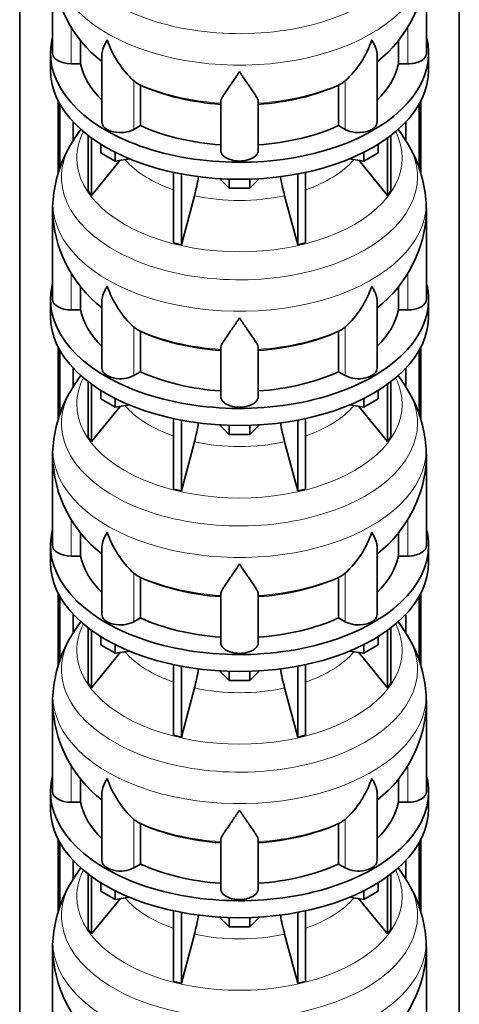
# Model space of a CAD drawing. Header units: millimetres. Extents: x 148 to 904, y -2845 to 2089.
# Tile 7 of 24: x 679 to 891, y -2332 to -1859. Entities that reach past the tile are written whole.
import ezdxf

# ---------------------------------------------------------------- set-up
doc = ezdxf.new("R2010")
doc.units = ezdxf.units.MM
doc.layers.add('MID_134-13', color=7, linetype='Continuous')
doc.layers.add('VSI134_DIFFUSORE', color=7, linetype='Continuous')

# ---------------------------------------------------------------- blocks, each defined once
blk = doc.blocks.new('SE4')
at = {"layer": 'MID_134-13', "color": 7, "linetype": 'Continuous', "lineweight": 35}
for p, q in [((679.43, -1002.98), (679.43, -2554.67)), ((891.05, -2554.67), (891.05, -1002.98)), ((697.93, -1932.66), (697.93, -1897.57)), ((698.69, -1930.42), (698.69, -1898.98)), ((871.79, -1898.98), (871.79, -1930.33)), ((872.54, -1897.57), (872.54, -1932.68)), ((705.2, -1916.7), (705.2, -1907.76)), ((865.27, -1907.76), (865.27, -1916.65)), ((697.93, -2051.05), (697.93, -2015.96)), ((698.69, -2048.81), (698.69, -2017.37)), ((871.79, -2017.37), (871.79, -2048.73)), ((872.54, -2015.96), (872.54, -2051.07)), ((705.2, -2035.09), (705.2, -2026.15)), ((865.27, -2026.15), (865.27, -2035.04)), ((697.93, -2169.44), (697.93, -2134.36)), ((698.69, -2167.2), (698.69, -2135.77)), ((871.79, -2135.77), (871.79, -2167.12)), ((872.54, -2134.36), (872.54, -2169.46)), ((705.2, -2153.48), (705.2, -2144.54)), ((865.27, -2144.54), (865.27, -2153.43)), ((697.93, -2287.83), (697.93, -2252.75)), ((698.69, -2285.59), (698.69, -2254.16)), ((871.79, -2254.16), (871.79, -2285.51)), ((872.54, -2252.75), (872.54, -2287.85)), ((705.2, -2271.87), (705.2, -2262.93)), ((865.27, -2262.93), (865.27, -2271.82))]:
    blk.add_line(p, q, dxfattribs=at)
at = {"layer": 'VSI134_DIFFUSORE', "color": 7, "linetype": 'Continuous', "lineweight": 35}
for p, q in [((695.24, -1831.53), (695.24, -1874.59)), ((875.24, -1874.59), (875.24, -1831.53)), ((708.77, -1879.79), (708.77, -1868.47)), ((861.71, -1868.37), (861.71, -1879.79)), ((694.24, -1874.59), (694.24, -1882.76)), ((876.24, -1882.76), (876.24, -1874.59)), ((704.24, -1879.79), (708.77, -1879.79)), ((718.96, -1875.49), (718.96, -1907.66)), ((851.51, -1907.66), (851.51, -1875.52)), ((861.71, -1879.79), (866.24, -1879.79)), ((735.75, -1889.04), (734.33, -1887.99)), ((836.15, -1887.99), (834.73, -1889.04)), ((737.53, -1909.48), (737.53, -1890.01)), ((832.95, -1890.01), (832.95, -1909.48)), ((776.24, -1921.36), (776.24, -1898.01)), ((794.24, -1921.36), (794.24, -1898.01)), ((734.33, -1911.33), (737.53, -1909.48)), ((832.95, -1909.48), (836.15, -1911.33)), ((712.41, -1914.26), (712.41, -1940.94)), ((713.94, -1915.4), (713.94, -1943.07)), ((856.53, -1915.4), (856.53, -1943.07)), ((858.07, -1914.26), (858.07, -1940.94)), ((718.48, -1922.52), (718.48, -1918.46)), ((725.42, -1926.52), (718.48, -1922.52)), ((725.42, -1926.52), (725.42, -1922.35)), ((845.05, -1926.52), (845.05, -1922.35)), ((851.99, -1922.52), (845.05, -1926.52)), ((851.99, -1922.52), (851.99, -1918.46)), ((713.94, -1943.07), (727.8, -1926.15)), ((732.25, -1925.47), (725.42, -1926.52)), ((845.05, -1926.52), (838.23, -1925.47)), ((842.67, -1926.15), (856.53, -1943.07)), ((753.54, -1932), (753.54, -1965.93)), ((816.93, -1932), (816.93, -1965.93)), ((757.24, -1932.75), (757.24, -1966.82)), ((780.33, -1939.65), (775.68, -1935)), ((780.33, -1939.65), (780.33, -1935.22)), ((794.8, -1935), (790.15, -1939.65)), ((790.15, -1939.65), (790.15, -1935.22)), ((813.24, -1932.75), (813.24, -1966.82)), ((712.41, -1940.94), (713.94, -1943.07)), ((790.15, -1939.65), (780.33, -1939.65)), ((856.53, -1943.07), (858.07, -1940.94)), ((757.24, -1966.82), (763.51, -1943.2)), ((806.96, -1943.2), (813.24, -1966.82)), ((695.24, -1949.93), (695.24, -1992.98)), ((875.24, -1992.98), (875.24, -1949.93)), ((753.54, -1965.93), (757.24, -1966.82)), ((813.24, -1966.82), (816.93, -1965.93)), ((708.77, -1998.18), (708.77, -1986.86)), ((861.71, -1986.76), (861.71, -1998.18)), ((694.24, -1992.98), (694.24, -2001.15)), ((876.24, -2001.15), (876.24, -1992.98)), ((704.24, -1998.18), (708.77, -1998.18)), ((718.96, -1993.89), (718.96, -2026.05)), ((851.51, -2026.05), (851.51, -1993.91)), ((861.71, -1998.18), (866.24, -1998.18)), ((735.75, -2007.43), (734.33, -2006.38)), ((836.15, -2006.38), (834.73, -2007.43)), ((737.53, -2027.88), (737.53, -2008.4)), ((832.95, -2008.4), (832.95, -2027.88)), ((776.24, -2039.75), (776.24, -2016.4)), ((794.24, -2039.75), (794.24, -2016.4)), ((734.33, -2029.72), (737.53, -2027.88)), ((832.95, -2027.88), (836.15, -2029.72)), ((712.41, -2032.65), (712.41, -2059.33)), ((713.94, -2033.8), (713.94, -2061.46)), ((856.53, -2033.8), (856.53, -2061.46)), ((858.07, -2032.65), (858.07, -2059.33)), ((718.48, -2040.91), (718.48, -2036.85)), ((725.42, -2044.91), (718.48, -2040.91)), ((725.42, -2044.91), (725.42, -2040.74)), ((845.05, -2044.91), (845.05, -2040.74)), ((851.99, -2040.91), (845.05, -2044.91)), ((851.99, -2040.91), (851.99, -2036.85)), ((713.94, -2061.46), (727.8, -2044.55)), ((732.25, -2043.86), (725.42, -2044.91)), ((845.05, -2044.91), (838.23, -2043.86)), ((842.67, -2044.55), (856.53, -2061.46)), ((753.54, -2050.4), (753.54, -2084.32)), ((816.93, -2050.4), (816.93, -2084.32)), ((757.24, -2051.14), (757.24, -2085.21)), ((780.33, -2058.05), (775.68, -2053.4)), ((780.33, -2058.05), (780.33, -2053.61)), ((794.8, -2053.4), (790.15, -2058.05)), ((790.15, -2058.05), (790.15, -2053.61)), ((813.24, -2051.14), (813.24, -2085.21)), ((712.41, -2059.33), (713.94, -2061.46)), ((790.15, -2058.05), (780.33, -2058.05)), ((856.53, -2061.46), (858.07, -2059.33)), ((757.24, -2085.21), (763.51, -2061.59)), ((806.96, -2061.59), (813.24, -2085.21)), ((695.24, -2068.32), (695.24, -2111.37)), ((875.24, -2111.37), (875.24, -2068.32)), ((753.54, -2084.32), (757.24, -2085.21)), ((813.24, -2085.21), (816.93, -2084.32)), ((708.77, -2116.57), (708.77, -2105.25)), ((861.71, -2105.15), (861.71, -2116.57)), ((694.24, -2111.37), (694.24, -2119.54)), ((876.24, -2119.54), (876.24, -2111.37)), ((704.24, -2116.57), (708.77, -2116.57)), ((718.96, -2112.28), (718.96, -2144.44)), ((851.51, -2144.44), (851.51, -2112.3)), ((861.71, -2116.57), (866.24, -2116.57)), ((735.75, -2125.82), (734.33, -2124.77)), ((836.15, -2124.77), (834.73, -2125.82)), ((737.53, -2146.27), (737.53, -2126.79)), ((832.95, -2126.79), (832.95, -2146.27)), ((776.24, -2158.14), (776.24, -2134.79)), ((794.24, -2158.14), (794.24, -2134.79)), ((734.33, -2148.12), (737.53, -2146.27)), ((832.95, -2146.27), (836.15, -2148.12)), ((712.41, -2151.04), (712.41, -2177.72)), ((713.94, -2152.19), (713.94, -2179.85)), ((856.53, -2152.19), (856.53, -2179.85)), ((858.07, -2151.04), (858.07, -2177.72)), ((718.48, -2159.3), (718.48, -2155.24)), ((725.42, -2163.31), (718.48, -2159.3)), ((725.42, -2163.31), (725.42, -2159.13)), ((845.05, -2163.31), (845.05, -2159.13)), ((851.99, -2159.3), (845.05, -2163.31)), ((851.99, -2159.3), (851.99, -2155.24)), ((713.94, -2179.85), (727.8, -2162.94)), ((732.25, -2162.25), (725.42, -2163.31)), ((845.05, -2163.31), (838.23, -2162.25)), ((842.67, -2162.94), (856.53, -2179.85)), ((753.54, -2168.79), (753.54, -2202.72)), ((816.93, -2168.79), (816.93, -2202.72)), ((757.24, -2169.53), (757.24, -2203.6)), ((780.33, -2176.44), (775.68, -2171.79)), ((780.33, -2176.44), (780.33, -2172)), ((794.8, -2171.79), (790.15, -2176.44)), ((790.15, -2176.44), (790.15, -2172)), ((813.24, -2169.53), (813.24, -2203.6)), ((712.41, -2177.72), (713.94, -2179.85)), ((790.15, -2176.44), (780.33, -2176.44)), ((856.53, -2179.85), (858.07, -2177.72)), ((757.24, -2203.6), (763.51, -2179.98)), ((806.96, -2179.98), (813.24, -2203.6)), ((695.24, -2186.71), (695.24, -2229.77)), ((875.24, -2229.77), (875.24, -2186.71)), ((753.54, -2202.72), (757.24, -2203.6)), ((813.24, -2203.6), (816.93, -2202.72)), ((708.77, -2234.96), (708.77, -2223.65)), ((861.71, -2223.55), (861.71, -2234.96)), ((694.24, -2229.77), (694.24, -2237.93)), ((876.24, -2237.93), (876.24, -2229.77)), ((704.24, -2234.96), (708.77, -2234.96)), ((718.96, -2230.67), (718.96, -2262.83)), ((851.51, -2262.83), (851.51, -2230.7)), ((861.71, -2234.96), (866.24, -2234.96)), ((735.75, -2244.21), (734.33, -2243.16)), ((836.15, -2243.16), (834.73, -2244.21)), ((737.53, -2264.66), (737.53, -2245.18)), ((832.95, -2245.18), (832.95, -2264.66)), ((776.24, -2276.53), (776.24, -2253.19)), ((794.24, -2276.53), (794.24, -2253.19)), ((734.33, -2266.51), (737.53, -2264.66)), ((832.95, -2264.66), (836.15, -2266.51)), ((712.41, -2269.43), (712.41, -2296.11)), ((713.94, -2270.58), (713.94, -2298.24)), ((856.53, -2270.58), (856.53, -2298.24)), ((858.07, -2269.43), (858.07, -2296.11)), ((718.48, -2277.69), (718.48, -2273.64)), ((725.42, -2281.7), (718.48, -2277.69)), ((725.42, -2281.7), (725.42, -2277.53)), ((845.05, -2281.7), (845.05, -2277.53)), ((851.99, -2277.69), (845.05, -2281.7)), ((851.99, -2277.69), (851.99, -2273.64)), ((713.94, -2298.24), (727.8, -2281.33)), ((732.25, -2280.64), (725.42, -2281.7)), ((845.05, -2281.7), (838.23, -2280.64)), ((842.67, -2281.33), (856.53, -2298.24)), ((753.54, -2287.18), (753.54, -2321.11)), ((816.93, -2287.18), (816.93, -2321.11)), ((757.24, -2287.92), (757.24, -2321.99)), ((780.33, -2294.83), (775.68, -2290.18)), ((780.33, -2294.83), (780.33, -2290.39)), ((794.8, -2290.18), (790.15, -2294.83)), ((790.15, -2294.83), (790.15, -2290.39)), ((813.24, -2287.92), (813.24, -2321.99)), ((712.41, -2296.11), (713.94, -2298.24)), ((790.15, -2294.83), (780.33, -2294.83)), ((856.53, -2298.24), (858.07, -2296.11)), ((757.24, -2321.99), (763.51, -2298.37)), ((806.96, -2298.37), (813.24, -2321.99)), ((695.24, -2305.1), (695.24, -2348.16)), ((875.24, -2348.16), (875.24, -2305.1)), ((753.54, -2321.11), (757.24, -2321.99)), ((813.24, -2321.99), (816.93, -2321.11))]:
    blk.add_line(p, q, dxfattribs=at)
at = {"layer": 'VSI134_DIFFUSORE', "color": 4, "linetype": 'Continuous', "lineweight": 9}
for p, q in [((704.24, -1879.79), (704.24, -1862.09)), ((866.24, -1879.79), (866.24, -1862.01)), ((734.33, -1911.33), (734.33, -1887.99)), ((836.15, -1911.33), (836.15, -1887.99)), ((704.24, -1998.18), (704.24, -1980.48)), ((866.24, -1998.18), (866.24, -1980.4)), ((734.33, -2029.72), (734.33, -2006.38)), ((836.15, -2029.72), (836.15, -2006.38)), ((704.24, -2116.57), (704.24, -2098.87)), ((866.24, -2116.57), (866.24, -2098.8)), ((734.33, -2148.12), (734.33, -2124.77)), ((836.15, -2148.12), (836.15, -2124.77)), ((704.24, -2234.96), (704.24, -2217.26)), ((866.24, -2234.96), (866.24, -2217.19)), ((734.33, -2266.51), (734.33, -2243.16)), ((836.15, -2266.51), (836.15, -2243.16))]:
    blk.add_line(p, q, dxfattribs=at)
at = {"layer": 'VSI134_DIFFUSORE', "color": 7, "linetype": 'Continuous', "lineweight": 35}
for centre, radius, start, end in [((756.25, -1830.44), 60.98, 181.1341, 232.2546), ((814.02, -1830.28), 61.22, 307.8544, 358.8284), ((766.83, -1853.03), 47.73, 198.6373, 227.0857), ((803.65, -1853.03), 47.73, 312.9143, 341.3628), ((743.66, -1876.65), 14.7, 237.4509, 245.3566), ((826.82, -1876.65), 14.7, 294.6434, 302.5491), ((762.32, -1952.18), 67.25, 142.3556, 149.5834), ((807.67, -1952.54), 67.84, 30.3417, 37.6305), ((756.17, -1949.94), 60.82, 148.4877, 173.8715), ((814.35, -1949.96), 60.78, 6.1562, 31.4203), ((673.67, -1918.88), 93.08, 344.857, 350.7509), ((895.49, -1919.09), 91.75, 189.3064, 195.2315), ((734.7, -1949.11), 39.42, 171.7414, 181.3593), ((745.43, -1954.72), 129.89, 2.1163, 4.9854), ((756.25, -1948.83), 60.98, 181.1341, 232.2546), ((814.02, -1948.67), 61.22, 307.8544, 358.8284), ((766.83, -1971.42), 47.73, 198.6373, 227.0857), ((803.65, -1971.42), 47.73, 312.9143, 341.3628), ((743.66, -1995.04), 14.7, 237.4509, 245.3566), ((826.82, -1995.04), 14.7, 294.6434, 302.5491), ((762.32, -2070.57), 67.25, 142.3556, 149.5834), ((807.67, -2070.93), 67.84, 30.3417, 37.6305), ((756.17, -2068.33), 60.82, 148.4877, 173.8715), ((814.35, -2068.35), 60.78, 6.1562, 31.4203), ((673.67, -2037.27), 93.08, 344.857, 350.7509), ((895.49, -2037.48), 91.75, 189.3064, 195.2315), ((734.7, -2067.5), 39.42, 171.7414, 181.3593), ((745.43, -2073.12), 129.89, 2.1163, 4.9854), ((756.25, -2067.23), 60.98, 181.1341, 232.2546), ((814.02, -2067.07), 61.22, 307.8544, 358.8284), ((766.83, -2089.81), 47.73, 198.6373, 227.0857), ((803.65, -2089.81), 47.73, 312.9143, 341.3628), ((743.66, -2113.43), 14.7, 237.4509, 245.3566), ((826.82, -2113.43), 14.7, 294.6434, 302.5491), ((762.32, -2188.96), 67.25, 142.3556, 149.5834), ((807.67, -2189.32), 67.84, 30.3417, 37.6305), ((756.17, -2186.72), 60.82, 148.4877, 173.8715), ((814.35, -2186.74), 60.78, 6.1562, 31.4203), ((673.67, -2155.67), 93.08, 344.857, 350.7509), ((895.49, -2155.87), 91.75, 189.3064, 195.2315), ((734.7, -2185.89), 39.42, 171.7414, 181.3593), ((745.43, -2191.51), 129.89, 2.1163, 4.9854), ((756.25, -2185.62), 60.98, 181.1341, 232.2546), ((814.02, -2185.46), 61.22, 307.8544, 358.8284), ((766.83, -2208.21), 47.73, 198.6373, 227.0857), ((803.65, -2208.21), 47.73, 312.9143, 341.3628), ((743.66, -2231.82), 14.7, 237.4509, 245.3566), ((826.82, -2231.82), 14.7, 294.6434, 302.5491), ((762.32, -2307.35), 67.25, 142.3556, 149.5834), ((807.67, -2307.71), 67.84, 30.3417, 37.6305), ((756.17, -2305.11), 60.82, 148.4877, 173.8715), ((814.35, -2305.13), 60.78, 6.1562, 31.4203), ((673.67, -2274.06), 93.08, 344.857, 350.7509), ((895.49, -2274.27), 91.75, 189.3064, 195.2315), ((734.7, -2304.28), 39.42, 171.7414, 181.3593), ((745.43, -2309.9), 129.89, 2.1163, 4.9854), ((756.25, -2304.01), 60.98, 181.1341, 232.2546), ((814.02, -2303.85), 61.22, 307.8544, 358.8284)]:
    blk.add_arc(centre, radius, start, end, dxfattribs=at)
at = {"layer": 'VSI134_DIFFUSORE', "color": 4, "linetype": 'Continuous', "lineweight": 9}
for centre, major_axis, start_param, end_param in [((785.24, -1815.82), (85.67, 0), 2.811676, 6.283185), ((785.24, -1828.57), (-89.83, 0), 0, 3.209257), ((785.24, -1853.12), (-79.5, 0), 0.898849, 1.457346), ((785.24, -1853.12), (79.5, 0), 4.82584, 5.384336), ((785.24, -1925.02), (-78.3, 0), 0, 3.425204), ((785.24, -1925.02), (-78.3, 0), 5.999574, 6.283185), ((785.24, -1934.21), (85.67, 0), 2.811676, 6.283185), ((785.24, -1934.21), (85.67, 0), 0, 0.328193), ((785.24, -1909.9), (-61.63, 0), 0.463231, 1.030574), ((785.24, -1909.9), (61.63, 0), 5.252612, 5.819954), ((785.24, -1946.96), (-89.83, 0), 0, 3.209257), ((785.24, -1946.96), (-89.83, 0), 6.215555, 6.283185), ((785.24, -1909.9), (-61.63, 0), 1.210556, 1.931037), ((785.24, -1971.51), (-79.5, 0), 0.898849, 1.457346), ((785.24, -1971.51), (79.5, 0), 4.82584, 5.384336), ((785.24, -2043.41), (-78.3, 0), 0, 3.425204), ((785.24, -2043.41), (-78.3, 0), 5.999574, 6.283185), ((785.24, -2052.6), (85.67, 0), 2.811676, 6.283185), ((785.24, -2052.6), (85.67, 0), 0, 0.328193), ((785.24, -2028.29), (-61.63, 0), 0.463231, 1.030574), ((785.24, -2028.29), (61.63, 0), 5.252612, 5.819954), ((785.24, -2065.36), (-89.83, 0), 0, 3.209257), ((785.24, -2065.36), (-89.83, 0), 6.215555, 6.283185), ((785.24, -2028.29), (-61.63, 0), 1.210556, 1.931037), ((785.24, -2089.9), (-79.5, 0), 0.898849, 1.457346), ((785.24, -2089.9), (79.5, 0), 4.82584, 5.384336), ((785.24, -2161.8), (-78.3, 0), 0, 3.425204), ((785.24, -2161.8), (-78.3, 0), 5.999574, 6.283185), ((785.24, -2170.99), (85.67, 0), 2.811676, 6.283185), ((785.24, -2170.99), (85.67, 0), 0, 0.328193), ((785.24, -2146.68), (-61.63, 0), 0.463231, 1.030574), ((785.24, -2146.68), (61.63, 0), 5.252612, 5.819954), ((785.24, -2183.75), (-89.83, 0), 0, 3.209257), ((785.24, -2183.75), (-89.83, 0), 6.215555, 6.283185), ((785.24, -2146.68), (-61.63, 0), 1.210556, 1.931037), ((785.24, -2208.29), (-79.5, 0), 0.898849, 1.457346), ((785.24, -2208.29), (79.5, 0), 4.82584, 5.384336), ((785.24, -2280.19), (-78.3, 0), 0, 3.425204), ((785.24, -2280.19), (-78.3, 0), 5.999574, 6.283185), ((785.24, -2289.38), (85.67, 0), 2.811676, 6.283185), ((785.24, -2289.38), (85.67, 0), 0, 0.328193), ((785.24, -2265.08), (-61.63, 0), 0.463231, 1.030574), ((785.24, -2265.08), (61.63, 0), 5.252612, 5.819954), ((785.24, -2302.14), (-89.83, 0), 0, 3.209257), ((785.24, -2302.14), (-89.83, 0), 6.215555, 6.283185), ((785.24, -2265.08), (-61.63, 0), 1.210556, 1.931037)]:
    blk.add_ellipse(centre, major_axis=major_axis, ratio=0.57735, start_param=start_param, end_param=end_param, dxfattribs=at)
at = {"layer": 'VSI134_DIFFUSORE', "color": 7, "linetype": 'Continuous', "lineweight": 35}
for centre, major_axis, start_param, end_param in [((785.24, -1874.59), (91, 0), 2.993207, 6.283185), ((785.24, -1874.59), (91, 0), 0, 0.148386), ((704.24, -1874.59), (9, 0), 3.141593, 4.712389), ((866.24, -1874.59), (-9, 0), 1.570796, 3.141593), ((785.24, -1874.59), (-77, 0), 0.117151, 0.534109), ((785.24, -1874.59), (77, 0), 5.749077, 6.166034), ((785.24, -1882.76), (-91, 0), 0, 3.141593), ((785.24, -1855.11), (-77, 0), 0.902549, 1.453645), ((785.24, -1855.11), (77, 0), 4.82954, 5.380636), ((727.96, -1907.66), (9, 0), 3.141593, 5.497787), ((842.51, -1907.66), (-9, 0), 0.785398, 3.141593), ((785.24, -1874.59), (-77, 0), 0.902549, 1.453645), ((785.24, -1874.59), (77, 0), 4.82954, 5.380636), ((785.24, -1921.36), (-9, 0), 0, 3.141593), ((785.24, -1992.98), (91, 0), 2.993207, 6.283185), ((785.24, -1992.98), (91, 0), 0, 0.148386), ((704.24, -1992.98), (9, 0), 3.141593, 4.712389), ((866.24, -1992.98), (-9, 0), 1.570796, 3.141593), ((785.24, -1992.98), (-77, 0), 0.117151, 0.534109), ((785.24, -1992.98), (77, 0), 5.749077, 6.166034), ((785.24, -2001.15), (-91, 0), 0, 3.141593), ((785.24, -1973.51), (-77, 0), 0.902549, 1.453645), ((785.24, -1973.51), (77, 0), 4.82954, 5.380636), ((727.96, -2026.05), (9, 0), 3.141593, 5.497787), ((842.51, -2026.05), (-9, 0), 0.785398, 3.141593), ((785.24, -1992.98), (-77, 0), 0.902549, 1.453645), ((785.24, -1992.98), (77, 0), 4.82954, 5.380636), ((785.24, -2039.75), (-9, 0), 0, 3.141593), ((785.24, -2111.37), (91, 0), 2.993207, 6.283185), ((785.24, -2111.37), (91, 0), 0, 0.148386), ((704.24, -2111.37), (9, 0), 3.141593, 4.712389), ((866.24, -2111.37), (-9, 0), 1.570796, 3.141593), ((785.24, -2111.37), (-77, 0), 0.117151, 0.534109), ((785.24, -2111.37), (77, 0), 5.749077, 6.166034), ((785.24, -2119.54), (-91, 0), 0, 3.141593), ((785.24, -2091.9), (-77, 0), 0.902549, 1.453645), ((785.24, -2091.9), (77, 0), 4.82954, 5.380636), ((727.96, -2144.44), (9, 0), 3.141593, 5.497787), ((842.51, -2144.44), (-9, 0), 0.785398, 3.141593), ((785.24, -2111.37), (-77, 0), 0.902549, 1.453645), ((785.24, -2111.37), (77, 0), 4.82954, 5.380636), ((785.24, -2158.14), (-9, 0), 0, 3.141593), ((785.24, -2229.77), (91, 0), 2.993207, 6.283185), ((785.24, -2229.77), (91, 0), 0, 0.148386), ((704.24, -2229.77), (9, 0), 3.141593, 4.712389), ((866.24, -2229.77), (-9, 0), 1.570796, 3.141593), ((785.24, -2229.77), (-77, 0), 0.117151, 0.534109), ((785.24, -2229.77), (77, 0), 5.749077, 6.166034), ((785.24, -2237.93), (-91, 0), 0, 3.141593), ((785.24, -2210.29), (-77, 0), 0.902549, 1.453645), ((785.24, -2210.29), (77, 0), 4.82954, 5.380636), ((727.96, -2262.83), (9, 0), 3.141593, 5.497787), ((842.51, -2262.83), (-9, 0), 0.785398, 3.141593), ((785.24, -2229.77), (-77, 0), 0.902549, 1.453645), ((785.24, -2229.77), (77, 0), 4.82954, 5.380636), ((785.24, -2276.53), (-9, 0), 0, 3.141593)]:
    blk.add_ellipse(centre, major_axis=major_axis, ratio=0.57735, start_param=start_param, end_param=end_param, dxfattribs=at)
for points, knots in [([(718.96, -1875.52), (718.96, -1875.36), (718.97, -1875.2), (719.05, -1874.02), (719.34, -1872.97), (720.01, -1871.29), (720.27, -1870.72), (720.73, -1869.83), (720.89, -1869.53), (721.14, -1869.07), (721.28, -1868.83), (721.41, -1868.6), (721.5, -1868.44), (721.55, -1868.36), (721.6, -1868.28)], [0.4600931, 0.4600931, 0.4600931, 0.4600931, 0.5, 0.5, 0.75, 0.75, 0.875, 0.875, 0.9375, 0.9375, 0.96875, 0.984375, 0.984375, 1, 1, 1, 1]), ([(851.51, -1875.53), (851.51, -1875.38), (851.51, -1875.22), (851.46, -1874.56), (851.37, -1874.05), (851.11, -1872.98), (850.92, -1872.43), (850.47, -1871.31), (850.21, -1870.73), (849.75, -1869.83), (849.59, -1869.53), (849.33, -1869.07), (849.24, -1868.91), (849.06, -1868.6), (848.97, -1868.44), (848.88, -1868.28)], [0.4604904, 0.4604904, 0.4604904, 0.4604904, 0.5, 0.5, 0.625, 0.625, 0.75, 0.75, 0.875, 0.875, 0.9375, 0.9375, 0.96875, 0.96875, 1, 1, 1, 1]), ([(785.24, -1883.5), (785.11, -1883.71), (784.97, -1883.93), (784.71, -1884.35), (784.57, -1884.55), (784.18, -1885.17), (783.91, -1885.58), (783.13, -1886.77), (782.61, -1887.53), (781.6, -1889.01), (781.1, -1889.72), (780.15, -1891.08), (779.7, -1891.72), (778.86, -1892.94), (778.46, -1893.52), (777.92, -1894.34), (777.75, -1894.6), (777.43, -1895.12), (777.27, -1895.37), (776.86, -1896.09), (776.64, -1896.53), (776.33, -1897.33), (776.24, -1897.69), (776.24, -1898.01)], [0, 0, 0, 0, 0.03125, 0.03125, 0.0625, 0.0625, 0.125, 0.125, 0.25, 0.25, 0.375, 0.375, 0.5, 0.5, 0.625, 0.625, 0.6875, 0.6875, 0.75, 0.75, 0.875, 0.875, 1, 1, 1, 1]), ([(794.24, -1898.01), (794.24, -1897.69), (794.15, -1897.33), (793.84, -1896.53), (793.61, -1896.09), (793.2, -1895.37), (793.05, -1895.12), (792.73, -1894.61), (792.56, -1894.34), (792.02, -1893.52), (791.62, -1892.94), (790.78, -1891.72), (790.32, -1891.08), (789.38, -1889.73), (788.88, -1889.01), (787.87, -1887.54), (787.35, -1886.77), (786.56, -1885.58), (786.3, -1885.17), (785.9, -1884.55), (785.77, -1884.35), (785.5, -1883.93), (785.37, -1883.71), (785.24, -1883.5)], [0, 0, 0, 0, 0.125, 0.125, 0.25, 0.25, 0.3125, 0.3125, 0.375, 0.375, 0.5, 0.5, 0.625, 0.625, 0.75, 0.75, 0.875, 0.875, 0.9375, 0.9375, 0.96875, 0.96875, 1, 1, 1, 1]), ([(718.96, -1993.91), (718.96, -1993.75), (718.97, -1993.59), (719.05, -1992.41), (719.34, -1991.36), (720.01, -1989.69), (720.27, -1989.11), (720.73, -1988.22), (720.89, -1987.92), (721.14, -1987.46), (721.28, -1987.23), (721.41, -1986.99), (721.5, -1986.83), (721.55, -1986.75), (721.6, -1986.68)], [0.4600931, 0.4600931, 0.4600931, 0.4600931, 0.5, 0.5, 0.75, 0.75, 0.875, 0.875, 0.9375, 0.9375, 0.96875, 0.984375, 0.984375, 1, 1, 1, 1]), ([(851.51, -1993.92), (851.51, -1993.77), (851.51, -1993.61), (851.46, -1992.95), (851.37, -1992.44), (851.11, -1991.38), (850.92, -1990.83), (850.47, -1989.7), (850.21, -1989.12), (849.75, -1988.23), (849.59, -1987.92), (849.33, -1987.46), (849.24, -1987.3), (849.06, -1986.99), (848.97, -1986.83), (848.88, -1986.68)], [0.4604904, 0.4604904, 0.4604904, 0.4604904, 0.5, 0.5, 0.625, 0.625, 0.75, 0.75, 0.875, 0.875, 0.9375, 0.9375, 0.96875, 0.96875, 1, 1, 1, 1]), ([(785.24, -2001.89), (785.11, -2002.11), (784.97, -2002.32), (784.71, -2002.74), (784.57, -2002.95), (784.18, -2003.56), (783.91, -2003.97), (783.13, -2005.16), (782.61, -2005.93), (781.6, -2007.4), (781.1, -2008.11), (780.15, -2009.47), (779.7, -2010.11), (778.86, -2011.33), (778.46, -2011.91), (777.92, -2012.73), (777.75, -2013), (777.43, -2013.51), (777.27, -2013.76), (776.86, -2014.48), (776.64, -2014.92), (776.33, -2015.72), (776.24, -2016.08), (776.24, -2016.4)], [0, 0, 0, 0, 0.03125, 0.03125, 0.0625, 0.0625, 0.125, 0.125, 0.25, 0.25, 0.375, 0.375, 0.5, 0.5, 0.625, 0.625, 0.6875, 0.6875, 0.75, 0.75, 0.875, 0.875, 1, 1, 1, 1]), ([(794.24, -2016.4), (794.24, -2016.08), (794.15, -2015.72), (793.84, -2014.92), (793.61, -2014.48), (793.2, -2013.76), (793.05, -2013.51), (792.73, -2013), (792.56, -2012.73), (792.02, -2011.91), (791.62, -2011.33), (790.78, -2010.11), (790.32, -2009.47), (789.38, -2008.12), (788.88, -2007.41), (787.87, -2005.93), (787.35, -2005.16), (786.56, -2003.97), (786.3, -2003.57), (785.9, -2002.95), (785.77, -2002.74), (785.5, -2002.32), (785.37, -2002.11), (785.24, -2001.89)], [0, 0, 0, 0, 0.125, 0.125, 0.25, 0.25, 0.3125, 0.3125, 0.375, 0.375, 0.5, 0.5, 0.625, 0.625, 0.75, 0.75, 0.875, 0.875, 0.9375, 0.9375, 0.96875, 0.96875, 1, 1, 1, 1]), ([(718.96, -2112.3), (718.96, -2112.14), (718.97, -2111.98), (719.05, -2110.8), (719.34, -2109.75), (720.01, -2108.08), (720.27, -2107.5), (720.73, -2106.61), (720.89, -2106.31), (721.14, -2105.85), (721.28, -2105.62), (721.41, -2105.38), (721.5, -2105.23), (721.55, -2105.15), (721.6, -2105.07)], [0.4600931, 0.4600931, 0.4600931, 0.4600931, 0.5, 0.5, 0.75, 0.75, 0.875, 0.875, 0.9375, 0.9375, 0.96875, 0.984375, 0.984375, 1, 1, 1, 1]), ([(851.51, -2112.32), (851.51, -2112.16), (851.51, -2112), (851.46, -2111.34), (851.37, -2110.83), (851.11, -2109.77), (850.92, -2109.22), (850.47, -2108.09), (850.21, -2107.51), (849.75, -2106.62), (849.59, -2106.31), (849.33, -2105.85), (849.24, -2105.7), (849.06, -2105.38), (848.97, -2105.22), (848.88, -2105.07)], [0.4604904, 0.4604904, 0.4604904, 0.4604904, 0.5, 0.5, 0.625, 0.625, 0.75, 0.75, 0.875, 0.875, 0.9375, 0.9375, 0.96875, 0.96875, 1, 1, 1, 1]), ([(785.24, -2120.29), (785.11, -2120.5), (784.97, -2120.71), (784.71, -2121.13), (784.57, -2121.34), (784.18, -2121.96), (783.91, -2122.36), (783.13, -2123.55), (782.61, -2124.32), (781.6, -2125.79), (781.1, -2126.51), (780.15, -2127.86), (779.7, -2128.5), (778.86, -2129.72), (778.46, -2130.3), (777.92, -2131.12), (777.75, -2131.39), (777.43, -2131.9), (777.27, -2132.15), (776.86, -2132.87), (776.64, -2133.31), (776.33, -2134.11), (776.24, -2134.47), (776.24, -2134.79)], [0, 0, 0, 0, 0.03125, 0.03125, 0.0625, 0.0625, 0.125, 0.125, 0.25, 0.25, 0.375, 0.375, 0.5, 0.5, 0.625, 0.625, 0.6875, 0.6875, 0.75, 0.75, 0.875, 0.875, 1, 1, 1, 1]), ([(794.24, -2134.79), (794.24, -2134.47), (794.15, -2134.11), (793.84, -2133.31), (793.61, -2132.87), (793.2, -2132.16), (793.05, -2131.91), (792.73, -2131.39), (792.56, -2131.12), (792.02, -2130.3), (791.62, -2129.73), (790.78, -2128.5), (790.32, -2127.86), (789.38, -2126.51), (788.88, -2125.8), (787.87, -2124.32), (787.35, -2123.56), (786.56, -2122.36), (786.3, -2121.96), (785.9, -2121.34), (785.77, -2121.13), (785.5, -2120.71), (785.37, -2120.5), (785.24, -2120.29)], [0, 0, 0, 0, 0.125, 0.125, 0.25, 0.25, 0.3125, 0.3125, 0.375, 0.375, 0.5, 0.5, 0.625, 0.625, 0.75, 0.75, 0.875, 0.875, 0.9375, 0.9375, 0.96875, 0.96875, 1, 1, 1, 1]), ([(718.96, -2230.69), (718.96, -2230.53), (718.97, -2230.37), (719.05, -2229.2), (719.34, -2228.14), (720.01, -2226.47), (720.27, -2225.9), (720.73, -2225.01), (720.89, -2224.7), (721.14, -2224.24), (721.28, -2224.01), (721.41, -2223.78), (721.5, -2223.62), (721.55, -2223.54), (721.6, -2223.46)], [0.4600931, 0.4600931, 0.4600931, 0.4600931, 0.5, 0.5, 0.75, 0.75, 0.875, 0.875, 0.9375, 0.9375, 0.96875, 0.984375, 0.984375, 1, 1, 1, 1]), ([(851.51, -2230.71), (851.51, -2230.55), (851.51, -2230.39), (851.46, -2229.74), (851.37, -2229.22), (851.11, -2228.16), (850.92, -2227.61), (850.47, -2226.48), (850.21, -2225.9), (849.75, -2225.01), (849.59, -2224.71), (849.33, -2224.24), (849.24, -2224.09), (849.06, -2223.78), (848.97, -2223.62), (848.88, -2223.46)], [0.4604904, 0.4604904, 0.4604904, 0.4604904, 0.5, 0.5, 0.625, 0.625, 0.75, 0.75, 0.875, 0.875, 0.9375, 0.9375, 0.96875, 0.96875, 1, 1, 1, 1]), ([(785.24, -2238.68), (785.11, -2238.89), (784.97, -2239.1), (784.71, -2239.52), (784.57, -2239.73), (784.18, -2240.35), (783.91, -2240.75), (783.13, -2241.94), (782.61, -2242.71), (781.6, -2244.19), (781.1, -2244.9), (780.15, -2246.25), (779.7, -2246.89), (778.86, -2248.12), (778.46, -2248.69), (777.92, -2249.51), (777.75, -2249.78), (777.43, -2250.3), (777.27, -2250.55), (776.86, -2251.27), (776.64, -2251.71), (776.33, -2252.5), (776.24, -2252.87), (776.24, -2253.19)], [0, 0, 0, 0, 0.03125, 0.03125, 0.0625, 0.0625, 0.125, 0.125, 0.25, 0.25, 0.375, 0.375, 0.5, 0.5, 0.625, 0.625, 0.6875, 0.6875, 0.75, 0.75, 0.875, 0.875, 1, 1, 1, 1]), ([(794.24, -2253.19), (794.24, -2252.87), (794.15, -2252.51), (793.84, -2251.71), (793.61, -2251.27), (793.2, -2250.55), (793.05, -2250.3), (792.73, -2249.78), (792.56, -2249.52), (792.02, -2248.7), (791.62, -2248.12), (790.78, -2246.9), (790.32, -2246.25), (789.38, -2244.9), (788.88, -2244.19), (787.87, -2242.71), (787.35, -2241.95), (786.56, -2240.75), (786.3, -2240.35), (785.9, -2239.73), (785.77, -2239.52), (785.5, -2239.1), (785.37, -2238.89), (785.24, -2238.68)], [0, 0, 0, 0, 0.125, 0.125, 0.25, 0.25, 0.3125, 0.3125, 0.375, 0.375, 0.5, 0.5, 0.625, 0.625, 0.75, 0.75, 0.875, 0.875, 0.9375, 0.9375, 0.96875, 0.96875, 1, 1, 1, 1])]:
    blk.add_open_spline(points, degree=3, knots=knots, dxfattribs=at)

msp = doc.modelspace()

# ---------------------------------------------------------------- block references
msp.add_blockref('SE4', (0, 0))

doc.saveas('drawing.dxf')
